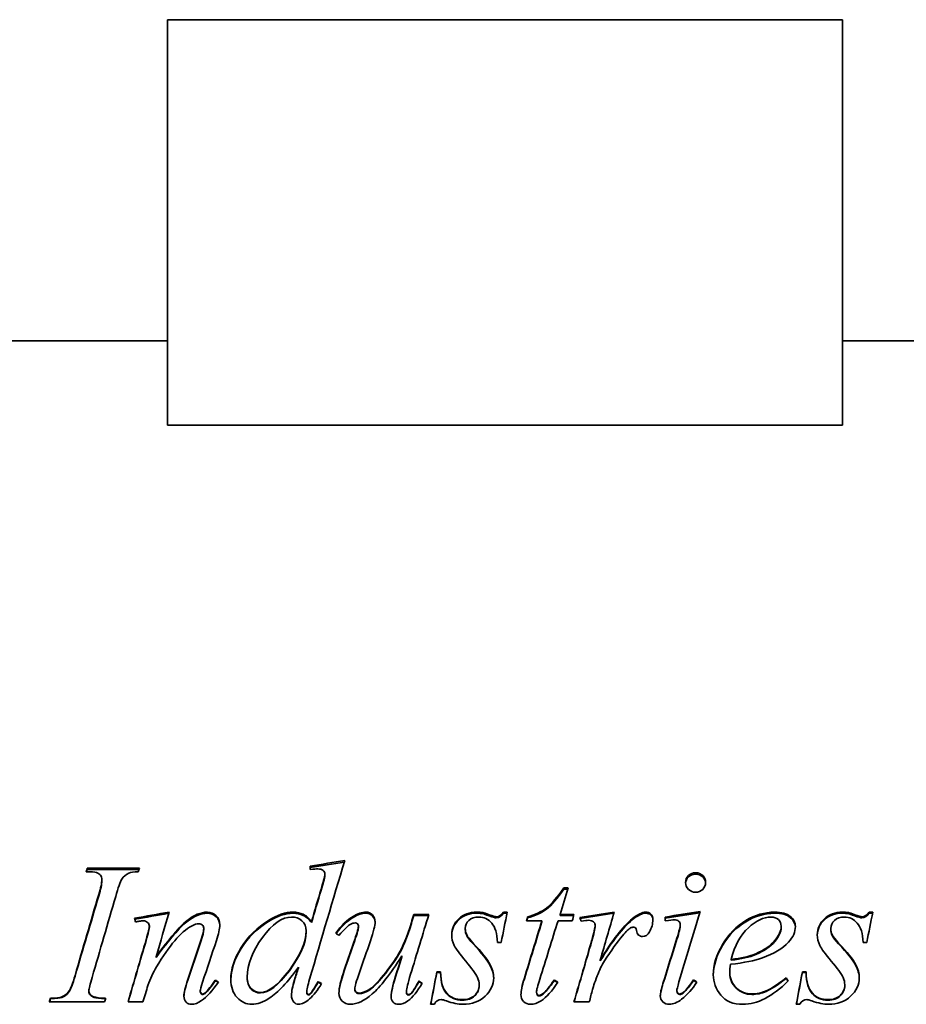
# Model space of a CAD drawing. Header units: millimetres. Extents: x 499 to 1181, y 133 to 1055.
# Tile 4 of 5: x 722 to 885, y 645 to 826. Entities that reach past the tile are written whole.
import ezdxf

# ---------------------------------------------------------------- set-up
doc = ezdxf.new("R2010")
doc.units = ezdxf.units.MM
doc.header["$LTSCALE"] = 4
doc.layers.add('Krawędzie widoczne(ISO)', color=7, linetype='Continuous', lineweight=35, true_color=0x262659)

msp = doc.modelspace()

# ---------------------------------------------------------------- linework, layer by layer
at = {"layer": 'Krawędzie widoczne(ISO)'}
for p, q in [((749.5, 825.82), (873.5, 825.82)), ((749.5, 751.35), (749.5, 825.82)), ((873.5, 751.35), (873.5, 825.82)), ((749.5, 766.82), (551.5, 766.82)), ((924.29, 766.82), (873.5, 766.82)), ((873.5, 751.35), (749.5, 751.35)), ((734.76, 669.98), (744.32, 669.98)), ((734.76, 669.71), (734.76, 669.98)), ((734.76, 669.71), (744.24, 669.71)), ((775.73, 670.37), (775.73, 669.72)), ((737.42, 667.64), (737.42, 667.89)), ((778.41, 668.66), (778.41, 668.92)), ((822.3, 666.38), (823.12, 666.38)), ((822.3, 666.14), (822.3, 666.38)), ((822.3, 666.14), (823.05, 666.14)), ((768.05, 660.17), (768.05, 660.36)), ((775.96, 659.99), (775.96, 660.18)), ((783.6, 660.92), (783.6, 661.12)), ((794.73, 661.48), (797.53, 661.48)), ((794.73, 661.28), (794.73, 661.48)), ((794.73, 661.28), (797.46, 661.28)), ((807.43, 661.62), (807.43, 661.82)), ((811.23, 661.9), (811.93, 661.9)), ((811.23, 661.7), (811.23, 661.9)), ((811.23, 661.7), (811.88, 661.7)), ((818.3, 660.32), (815.48, 660.32)), ((815.66, 660.84), (815.66, 661.04)), ((818.3, 660.13), (818.3, 660.32)), ((823.87, 660.32), (821.26, 660.32)), ((821.63, 661.48), (824.18, 661.48)), ((821.63, 661.28), (821.63, 661.48)), ((821.63, 661.28), (824.13, 661.28)), ((840.95, 661), (840.95, 660.3)), ((874.61, 661.62), (874.61, 661.82)), ((878.41, 661.9), (879.1, 661.9)), ((878.41, 661.7), (878.41, 661.9)), ((878.41, 661.7), (879.06, 661.7)), ((746.16, 659.13), (746.16, 659.32)), ((756.15, 658.78), (756.15, 658.96)), ((774.96, 658.26), (774.96, 658.44)), ((784.6, 659.21), (784.6, 659.4)), ((794.3, 659.79), (794.3, 659.98)), ((804.21, 658.72), (804.21, 658.9)), ((828.06, 659.37), (828.06, 659.56)), ((843.71, 659.41), (843.71, 659.6)), ((862.25, 659.11), (862.25, 659.3)), ((871.38, 658.72), (871.38, 658.9)), ((843.11, 656.92), (843.11, 657.09)), ((805.64, 656.06), (805.64, 656.22)), ((810.8, 656.34), (810.13, 656.34)), ((872.81, 656.06), (872.81, 656.22)), ((877.98, 656.34), (877.31, 656.34)), ((747.4, 653.58), (747.4, 653.72)), ((792.56, 653.72), (792.56, 653.86)), ((829, 652.93), (829, 653.07)), ((853.04, 653.07), (853.04, 653.21)), ((773.55, 651.65), (773.55, 651.78)), ((758.27, 649.29), (758.27, 649.4)), ((764.15, 649.86), (764.15, 649.97)), ((795.73, 649.15), (795.73, 649.26)), ((798.98, 650.93), (799.65, 650.93)), ((798.98, 650.8), (798.98, 650.93)), ((798.98, 650.8), (799.65, 650.8)), ((799.65, 650.8), (799.65, 650.93)), ((820.59, 649.35), (820.59, 649.46)), ((846.14, 649.35), (846.14, 649.46)), ((852.82, 650.68), (852.82, 650.8)), ((863.19, 649.7), (863.19, 649.81)), ((866.15, 650.93), (866.83, 650.93)), ((866.15, 650.8), (866.15, 650.93)), ((866.15, 650.8), (866.83, 650.8)), ((866.83, 650.8), (866.83, 650.93)), ((735.05, 647.4), (735.05, 647.49)), ((777.16, 649.05), (777.16, 649.16)), ((783.92, 647.7), (783.92, 647.8)), ((806.76, 648.43), (806.76, 648.53)), ((843.09, 647.4), (843.09, 647.49)), ((873.94, 648.43), (873.94, 648.53)), ((728.02, 645.99), (728.02, 646.07)), ((730.06, 646.25), (730.06, 646.34)), ((755.51, 647.34), (755.51, 647.43)), ((756.39, 646.97), (756.39, 647.07)), ((775.08, 647.14), (775.08, 647.23)), ((775.77, 646.89), (775.77, 646.99)), ((793.4, 647.26), (793.4, 647.35)), ((817.3, 647.12), (817.3, 647.21)), ((818.83, 647.12), (818.83, 647.21)), ((844.24, 647.04), (844.24, 647.13)), ((737.93, 645.4), (727.76, 645.4)), ((744.99, 645.4), (742.24, 645.4)), ((798.53, 644.97), (797.85, 644.97)), ((827, 645.4), (824.18, 645.4)), ((865.7, 644.97), (865.03, 644.97))]:
    msp.add_line(p, q, dxfattribs=at)
for points in [[(782.06, 671.36), (779.91, 664.24), (777.76, 656.95), (775.61, 649.59)], [(775.73, 670.37), (777.84, 670.7), (779.95, 671.03), (782.06, 671.36)], [(775.73, 670.1), (777.81, 670.43), (779.9, 670.75), (781.98, 671.07)], [(734.54, 669.33), (734.61, 669.55), (734.69, 669.76), (734.76, 669.98)], [(734.63, 669.33), (734.67, 669.46), (734.72, 669.59), (734.76, 669.71)], [(744.12, 669.33), (743.33, 669.34), (742.74, 669.25), (742.36, 669.05)], [(744.32, 669.98), (744.25, 669.76), (744.18, 669.55), (744.12, 669.33)], [(777.14, 669.84), (776.86, 669.84), (776.39, 669.8), (775.73, 669.72)], [(778.12, 669.55), (777.88, 669.74), (777.55, 669.84), (777.14, 669.84)], [(778.41, 668.92), (778.41, 669.17), (778.31, 669.38), (778.12, 669.55)], [(736.86, 665.13), (737.23, 666.35), (737.42, 667.27), (737.42, 667.89)], [(736.86, 664.9), (737.23, 666.11), (737.42, 667.02), (737.42, 667.64)], [(777.71, 666.15), (777.91, 666.81), (778.06, 667.34), (778.18, 667.73)], [(777.71, 665.91), (777.91, 666.57), (778.06, 667.09), (778.18, 667.48)], [(778.18, 667.73), (778.33, 668.21), (778.41, 668.6), (778.41, 668.92)], [(778.18, 667.48), (778.33, 667.95), (778.41, 668.34), (778.41, 668.66)], [(775.96, 660.18), (776.54, 662.18), (777.13, 664.17), (777.71, 666.15)], [(775.96, 659.99), (776.54, 661.97), (777.13, 663.95), (777.71, 665.91)], [(823.12, 666.38), (822.62, 664.76), (822.12, 663.12), (821.63, 661.48)], [(732.51, 650.28), (733.96, 655.27), (735.41, 660.24), (736.86, 665.13)], [(732.51, 650.16), (733.96, 655.12), (735.41, 660.04), (736.86, 664.9)], [(739.97, 664.76), (738.53, 659.86), (737.08, 654.9), (735.64, 649.91)], [(840.95, 661), (843.09, 661.34), (845.24, 661.67), (847.38, 662)], [(847.38, 662), (846.08, 657.73), (844.78, 653.42), (843.48, 649.08)], [(743.44, 660.78), (745.56, 661.16), (747.68, 661.53), (749.79, 661.9)], [(743.6, 660.12), (743.55, 660.34), (743.5, 660.56), (743.44, 660.78)], [(743.49, 660.59), (745.57, 660.96), (747.65, 661.32), (749.73, 661.69)], [(744.28, 660.22), (744.05, 660.19), (743.83, 660.16), (743.6, 660.12)], [(745.03, 660.3), (744.9, 660.3), (744.65, 660.28), (744.28, 660.22)], [(749.79, 661.9), (749, 659.19), (748.2, 656.46), (747.4, 653.72)], [(768.05, 660.36), (769.69, 661.39), (771.19, 661.9), (772.57, 661.9)], [(768.05, 660.17), (769.69, 661.19), (771.19, 661.7), (772.57, 661.7)], [(780.41, 658.03), (781.42, 659.44), (782.48, 660.47), (783.6, 661.12)], [(780.5, 657.97), (781.48, 659.31), (782.51, 660.29), (783.6, 660.92)], [(783.6, 661.12), (784.45, 661.64), (785.24, 661.9), (785.97, 661.9)], [(783.6, 660.92), (784.45, 661.44), (785.24, 661.7), (785.97, 661.7)], [(787.64, 660.1), (787.64, 659.45), (787.35, 658.29), (786.78, 656.63)], [(797.53, 661.48), (796.4, 657.84), (795.28, 654.17), (794.16, 650.48)], [(794.3, 659.98), (794.44, 660.48), (794.59, 660.98), (794.73, 661.48)], [(794.3, 659.79), (794.44, 660.29), (794.59, 660.79), (794.73, 661.28)], [(806.35, 661.9), (806.74, 661.9), (807.11, 661.88), (807.43, 661.82)], [(806.35, 661.7), (806.74, 661.7), (807.11, 661.67), (807.43, 661.62)], [(809.9, 661.06), (810.44, 661.06), (810.88, 661.34), (811.23, 661.9)], [(809.9, 660.86), (810.44, 660.86), (810.88, 661.14), (811.23, 661.7)], [(811.93, 661.9), (811.55, 660.06), (811.18, 658.2), (810.8, 656.34)], [(815.07, 649.79), (816.15, 653.32), (817.22, 656.84), (818.3, 660.32)], [(815.07, 649.68), (816.15, 653.18), (817.22, 656.67), (818.3, 660.13)], [(815.48, 660.32), (815.54, 660.56), (815.6, 660.8), (815.66, 661.04)], [(815.53, 660.32), (815.57, 660.5), (815.62, 660.67), (815.66, 660.84)], [(821.26, 660.32), (820.14, 656.78), (819.03, 653.2), (817.91, 649.61)], [(824.18, 661.48), (824.08, 661.1), (823.98, 660.71), (823.87, 660.32)], [(825.26, 660.9), (827.37, 661.24), (829.47, 661.57), (831.57, 661.9)], [(825.51, 660.24), (825.43, 660.46), (825.35, 660.68), (825.26, 660.9)], [(825.33, 660.72), (827.39, 661.04), (829.45, 661.36), (831.51, 661.69)], [(826.86, 660.4), (826.61, 660.4), (826.16, 660.35), (825.51, 660.24)], [(827.8, 660.12), (827.55, 660.31), (827.24, 660.4), (826.86, 660.4)], [(828.06, 659.56), (828.06, 659.79), (827.97, 659.97), (827.8, 660.12)], [(831.57, 661.9), (830.72, 658.98), (829.86, 656.03), (829, 653.07)], [(829, 653.07), (831.18, 656.71), (833.15, 659.24), (834.9, 660.68)], [(829, 652.93), (831.18, 656.55), (833.15, 659.06), (834.9, 660.49)], [(834.9, 660.68), (835.91, 661.5), (836.73, 661.9), (837.35, 661.9)], [(834.9, 660.49), (835.91, 661.3), (836.73, 661.7), (837.35, 661.7)], [(838.68, 660.52), (838.68, 659.73), (838.47, 658.98), (838.05, 658.26)], [(840.95, 660.81), (843.07, 661.13), (845.2, 661.46), (847.32, 661.79)], [(842.62, 660.5), (842.35, 660.5), (841.79, 660.44), (840.95, 660.3)], [(873.53, 661.9), (873.92, 661.9), (874.28, 661.88), (874.61, 661.82)], [(873.53, 661.7), (873.92, 661.7), (874.28, 661.67), (874.61, 661.62)], [(877.08, 661.06), (877.61, 661.06), (878.05, 661.34), (878.41, 661.9)], [(877.08, 660.86), (877.61, 660.86), (878.05, 661.14), (878.41, 661.7)], [(879.1, 661.9), (878.73, 660.06), (878.35, 658.2), (877.98, 656.34)], [(745.57, 656.87), (745.96, 658.22), (746.16, 659.04), (746.16, 659.32)], [(745.57, 656.7), (745.96, 658.05), (746.16, 658.86), (746.16, 659.13)], [(755.25, 659.78), (754.88, 659.78), (754.43, 659.63), (753.9, 659.34)], [(755.68, 656.85), (755.99, 657.76), (756.15, 658.46), (756.15, 658.96)], [(755.68, 656.68), (755.99, 657.59), (756.15, 658.28), (756.15, 658.78)], [(759.09, 659.54), (759.09, 658.82), (758.89, 657.86), (758.49, 656.67)], [(783.9, 656.89), (784.37, 658.23), (784.6, 659.07), (784.6, 659.4)], [(783.9, 656.72), (784.37, 658.05), (784.6, 658.88), (784.6, 659.21)], [(827.47, 656.77), (827.86, 658.08), (828.06, 659.01), (828.06, 659.56)], [(827.47, 656.6), (827.86, 657.91), (828.06, 658.83), (828.06, 659.37)], [(834.58, 659), (834.25, 658.82), (833.77, 658.35), (833.13, 657.57)], [(835.17, 659.14), (834.95, 659.14), (834.75, 659.09), (834.58, 659)], [(835.52, 659), (835.42, 659.09), (835.31, 659.14), (835.17, 659.14)], [(835.68, 658.54), (835.65, 658.76), (835.6, 658.92), (835.52, 659)], [(843.11, 657.09), (843.51, 658.42), (843.71, 659.25), (843.71, 659.6)], [(843.11, 656.92), (843.51, 658.24), (843.71, 659.07), (843.71, 659.41)], [(864.87, 659.28), (864.87, 658.28), (864.45, 657.32), (863.62, 656.4)], [(742.24, 645.4), (743.35, 649.24), (744.46, 653.07), (745.57, 656.87)], [(742.26, 645.4), (743.36, 649.18), (744.46, 652.96), (745.57, 656.7)], [(753.23, 649.51), (754.04, 651.96), (754.86, 654.41), (755.68, 656.85)], [(753.23, 649.39), (754.04, 651.83), (754.86, 654.26), (755.68, 656.68)], [(758.49, 656.67), (757.64, 654.13), (756.79, 651.59), (755.94, 649.04)], [(780.98, 657.63), (780.79, 657.77), (780.6, 657.9), (780.41, 658.03)], [(781.98, 651.25), (782.62, 653.13), (783.26, 655.01), (783.9, 656.89)], [(781.98, 651.13), (782.62, 653), (783.26, 654.86), (783.9, 656.72)], [(786.78, 656.63), (786.11, 654.69), (785.44, 652.75), (784.76, 650.8)], [(824.18, 645.4), (825.28, 649.21), (826.37, 653), (827.47, 656.77)], [(824.2, 645.4), (825.29, 649.15), (826.38, 652.89), (827.47, 656.6)], [(833.13, 657.57), (832.11, 656.39), (831, 654.85), (829.8, 652.95)], [(838.05, 658.26), (837.76, 657.71), (837.34, 657.43), (836.78, 657.43)], [(840.54, 648.82), (841.4, 651.58), (842.26, 654.34), (843.11, 657.09)], [(840.54, 648.71), (841.4, 651.46), (842.26, 654.2), (843.11, 656.92)], [(863.62, 656.4), (862.53, 655.21), (860.93, 654.24), (858.82, 653.5)], [(790.83, 648.06), (791.03, 648.9), (791.61, 650.84), (792.56, 653.86)], [(790.83, 647.96), (791.03, 648.8), (791.61, 650.72), (792.56, 653.72)], [(829.8, 652.95), (829.28, 652.14), (828.84, 651.23), (828.47, 650.22)], [(858.82, 653.5), (857.42, 653), (855.45, 652.61), (852.92, 652.32)], [(853.04, 653.21), (854.91, 653.42), (856.42, 653.77), (857.6, 654.26)], [(853.04, 653.07), (854.91, 653.28), (856.42, 653.62), (857.6, 654.12)], [(747.47, 651.84), (746.84, 650.8), (746.31, 649.66), (745.89, 648.43)], [(773.55, 651.78), (771.59, 649.04), (769.8, 647.13), (768.18, 646.07)], [(772.83, 649.46), (773.07, 650.24), (773.31, 651.01), (773.55, 651.78)], [(772.83, 649.35), (773.07, 650.12), (773.31, 650.88), (773.55, 651.65)], [(781, 647.03), (781, 647.95), (781.33, 649.36), (781.98, 651.25)], [(781, 646.99), (781.01, 647.9), (781.34, 649.28), (781.98, 651.13)], [(852.92, 652.32), (852.85, 651.72), (852.82, 651.21), (852.82, 650.8)], [(731.27, 647.19), (731.68, 647.77), (732.09, 648.8), (732.51, 650.28)], [(731.27, 647.1), (731.68, 647.67), (732.09, 648.7), (732.51, 650.16)], [(735.64, 649.91), (735.24, 648.65), (735.05, 647.85), (735.05, 647.49)], [(752.51, 646.48), (752.51, 647.07), (752.75, 648.08), (753.23, 649.51)], [(752.51, 646.43), (752.52, 647.03), (752.76, 648.02), (753.23, 649.39)], [(756.39, 647.07), (756.96, 647.57), (757.59, 648.35), (758.27, 649.4)], [(756.39, 646.97), (756.96, 647.47), (757.59, 648.25), (758.27, 649.29)], [(758.27, 649.4), (758.46, 649.29), (758.65, 649.17), (758.84, 649.06)], [(758.27, 649.29), (758.44, 649.19), (758.62, 649.09), (758.79, 648.98)], [(772.28, 646.66), (772.28, 647.35), (772.47, 648.29), (772.83, 649.46)], [(772.28, 646.62), (772.29, 647.3), (772.47, 648.21), (772.83, 649.35)], [(775.61, 649.59), (775.26, 648.38), (775.08, 647.6), (775.08, 647.23)], [(784.76, 650.8), (784.2, 649.22), (783.92, 648.22), (783.92, 647.8)], [(794.16, 650.48), (793.65, 648.83), (793.4, 647.79), (793.4, 647.35)], [(795.73, 649.26), (795.91, 649.12), (796.1, 648.98), (796.28, 648.84)], [(797.85, 644.97), (798.23, 646.96), (798.6, 648.95), (798.98, 650.93)], [(797.87, 644.97), (798.24, 646.92), (798.61, 648.86), (798.98, 650.8)], [(806.76, 648.53), (806.76, 649.02), (806.66, 649.46), (806.47, 649.87)], [(814.44, 646.76), (814.44, 647.43), (814.65, 648.44), (815.07, 649.79)], [(814.44, 646.72), (814.45, 647.38), (814.66, 648.37), (815.07, 649.68)], [(817.91, 649.61), (817.5, 648.38), (817.3, 647.58), (817.3, 647.21)], [(818.83, 647.21), (819.09, 647.45), (819.67, 648.21), (820.59, 649.46)], [(818.83, 647.12), (819.09, 647.36), (819.67, 648.11), (820.59, 649.35)], [(820.59, 649.46), (820.79, 649.32), (820.99, 649.17), (821.2, 649.02)], [(820.59, 649.35), (820.77, 649.22), (820.96, 649.08), (821.15, 648.95)], [(828.47, 650.22), (827.95, 648.84), (827.66, 648), (827.59, 647.72)], [(844.24, 647.13), (844.86, 647.67), (845.5, 648.45), (846.14, 649.46)], [(844.24, 647.04), (844.86, 647.57), (845.5, 648.35), (846.14, 649.35)], [(846.14, 649.46), (846.36, 649.33), (846.57, 649.19), (846.79, 649.06)], [(846.14, 649.35), (846.34, 649.23), (846.54, 649.11), (846.74, 648.98)], [(863.56, 649.28), (860.65, 646.41), (857.87, 644.97), (855.23, 644.97)], [(863.19, 649.81), (863.31, 649.63), (863.44, 649.46), (863.56, 649.28)], [(863.19, 649.7), (863.3, 649.54), (863.41, 649.39), (863.51, 649.24)], [(865.03, 644.97), (865.41, 646.96), (865.78, 648.95), (866.15, 650.93)], [(865.05, 644.97), (865.41, 646.92), (865.78, 648.86), (866.15, 650.8)], [(873.94, 648.53), (873.94, 649.02), (873.84, 649.46), (873.65, 649.87)], [(745.89, 648.43), (745.59, 647.42), (745.29, 646.41), (744.99, 645.4)], [(755.94, 649.04), (755.66, 648.16), (755.51, 647.62), (755.51, 647.43)], [(758.84, 649.06), (757.75, 647.46), (756.72, 646.33), (755.76, 645.66)], [(775.77, 646.99), (776.05, 647.26), (776.51, 647.98), (777.16, 649.16)], [(775.77, 646.89), (776.05, 647.16), (776.51, 647.88), (777.16, 649.05)], [(777.16, 649.16), (777.37, 649.03), (777.59, 648.9), (777.8, 648.77)], [(777.16, 649.05), (777.36, 648.93), (777.55, 648.82), (777.75, 648.7)], [(790.58, 646.42), (790.58, 646.84), (790.66, 647.39), (790.83, 648.06)], [(790.58, 646.38), (790.59, 646.79), (790.67, 647.32), (790.83, 647.96)], [(796.28, 648.84), (795.44, 647.35), (794.56, 646.27), (793.67, 645.6)], [(795.73, 649.15), (795.9, 649.02), (796.07, 648.89), (796.24, 648.76)], [(821.2, 649.02), (820.14, 647.39), (819.12, 646.26), (818.16, 645.62)], [(827.59, 647.72), (827.39, 646.95), (827.2, 646.17), (827, 645.4)], [(840.05, 646.54), (840.05, 647), (840.21, 647.76), (840.54, 648.82)], [(840.05, 646.49), (840.06, 646.96), (840.22, 647.69), (840.54, 648.71)], [(843.48, 649.08), (843.22, 648.2), (843.09, 647.67), (843.09, 647.49)], [(846.79, 649.06), (845.99, 647.79), (845.05, 646.74), (843.97, 645.91)], [(727.76, 645.4), (727.84, 645.62), (727.93, 645.85), (728.02, 646.07)], [(727.79, 645.4), (727.87, 645.59), (727.94, 645.79), (728.02, 645.99)], [(728.02, 646.07), (729.06, 646.1), (729.74, 646.19), (730.06, 646.34)], [(728.02, 645.99), (729.06, 646.01), (729.74, 646.1), (730.06, 646.25)], [(730.06, 646.34), (730.61, 646.54), (731.01, 646.82), (731.27, 647.19)], [(730.06, 646.25), (730.61, 646.45), (731.01, 646.73), (731.27, 647.1)], [(738.13, 646.07), (738.06, 645.85), (737.99, 645.62), (737.93, 645.4)], [(755.76, 645.66), (755.08, 645.2), (754.47, 644.97), (753.94, 644.97)], [(755.92, 646.84), (756.04, 646.84), (756.2, 646.92), (756.39, 647.07)], [(755.92, 646.75), (756.04, 646.75), (756.2, 646.83), (756.39, 646.97)], [(768.18, 646.07), (767.06, 645.34), (765.99, 644.97), (764.97, 644.97)], [(775.39, 646.78), (775.49, 646.78), (775.62, 646.85), (775.77, 646.99)], [(775.39, 646.69), (775.49, 646.69), (775.62, 646.76), (775.77, 646.89)], [(799.79, 645.83), (799.24, 645.83), (798.81, 645.54), (798.53, 644.97)], [(800.73, 645.6), (800.32, 645.75), (800.01, 645.83), (799.79, 645.83)], [(817.75, 646.6), (818.02, 646.6), (818.38, 646.8), (818.83, 647.21)], [(817.75, 646.51), (818.02, 646.51), (818.38, 646.71), (818.83, 647.12)], [(843.97, 645.91), (843.18, 645.28), (842.42, 644.97), (841.69, 644.97)], [(843.63, 646.86), (843.79, 646.86), (843.99, 646.95), (844.24, 647.13)], [(843.63, 646.77), (843.79, 646.77), (843.99, 646.86), (844.24, 647.04)], [(866.97, 645.83), (866.41, 645.83), (865.99, 645.54), (865.7, 644.97)], [(867.91, 645.6), (867.5, 645.75), (867.19, 645.83), (866.97, 645.83)], [(793.67, 645.6), (793.08, 645.18), (792.51, 644.97), (791.95, 644.97)], [(803.8, 644.97), (802.91, 644.97), (801.89, 645.18), (800.73, 645.6)], [(818.16, 645.62), (817.52, 645.19), (816.86, 644.97), (816.19, 644.97)], [(870.97, 644.97), (870.09, 644.97), (869.07, 645.18), (867.91, 645.6)]]:
    msp.add_open_spline(points, degree=3, dxfattribs=at)
for points, knots in [([(737.42, 667.89), (737.42, 668.19), (737.33, 668.45), (737.17, 668.67), (737.01, 668.89), (736.76, 669.05), (736.44, 669.16), (736.11, 669.27), (735.48, 669.33), (734.54, 669.33)], [0, 0, 0, 0, 1, 1, 1, 2, 2, 2, 3, 3, 3, 3]), ([(742.36, 669.05), (741.8, 668.8), (741.38, 668.44), (741.09, 667.96), (740.81, 667.48), (740.43, 666.41), (739.97, 664.76)], [0, 0, 0, 0, 1, 1, 1, 2, 2, 2, 2]), ([(844.69, 667.35), (844.69, 667.86), (844.86, 668.28), (845.22, 668.62), (845.57, 668.96), (846.02, 669.13), (846.55, 669.13)], [0, 0, 0, 0, 1, 1, 1, 2, 2, 2, 2]), ([(844.69, 667.23), (844.72, 667.68), (844.89, 668.05), (845.22, 668.36), (845.57, 668.7), (846.02, 668.87), (846.55, 668.87)], [0.0837, 0.0837, 0.0837, 0.0837, 1, 1, 1, 2, 2, 2, 2]), ([(846.55, 665.55), (846.03, 665.55), (845.59, 665.73), (845.23, 666.08), (844.87, 666.43), (844.69, 666.85), (844.69, 667.35)], [0, 0, 0, 0, 1, 1, 1, 2, 2, 2, 2]), ([(846.55, 669.13), (847.06, 669.13), (847.5, 668.96), (847.85, 668.62), (848.21, 668.28), (848.38, 667.86), (848.38, 667.35)], [0, 0, 0, 0, 1, 1, 1, 2, 2, 2, 2]), ([(846.55, 668.87), (847.06, 668.87), (847.5, 668.7), (847.85, 668.36), (848.18, 668.05), (848.35, 667.68), (848.38, 667.23)], [0, 0, 0, 0, 1, 1, 1, 1.9163, 1.9163, 1.9163, 1.9163]), ([(848.38, 667.35), (848.38, 666.85), (848.2, 666.43), (847.84, 666.08), (847.48, 665.73), (847.05, 665.55), (846.55, 665.55)], [0, 0, 0, 0, 1, 1, 1, 2, 2, 2, 2]), ([(815.66, 661.04), (817.03, 661.4), (818.18, 661.94), (819.12, 662.66), (820.06, 663.38), (821.12, 664.63), (822.3, 666.38)], [0, 0, 0, 0, 1, 1, 1, 2, 2, 2, 2]), ([(815.66, 660.84), (817.03, 661.2), (818.18, 661.74), (819.12, 662.45), (820.06, 663.17), (821.12, 664.4), (822.3, 666.14)], [0, 0, 0, 0, 1, 1, 1, 2, 2, 2, 2]), ([(746.16, 659.32), (746.16, 659.57), (746.05, 659.8), (745.83, 660), (745.61, 660.2), (745.35, 660.3), (745.03, 660.3)], [0, 0, 0, 0, 1, 1, 1, 2, 2, 2, 2]), ([(747.4, 653.72), (749.85, 657.07), (751.73, 659.27), (753.04, 660.32), (754.35, 661.38), (755.61, 661.9), (756.82, 661.9)], [0, 0, 0, 0, 1, 1, 1, 2, 2, 2, 2]), ([(747.4, 653.58), (749.85, 656.91), (751.73, 659.08), (753.04, 660.13), (754.35, 661.18), (755.61, 661.7), (756.82, 661.7)], [0, 0, 0, 0, 1, 1, 1, 2, 2, 2, 2]), ([(756.82, 661.9), (757.47, 661.9), (758.01, 661.68), (758.44, 661.24), (758.87, 660.8), (759.09, 660.24), (759.09, 659.54)], [0, 0, 0, 0, 1, 1, 1, 2, 2, 2, 2]), ([(756.82, 661.7), (757.47, 661.7), (758.01, 661.48), (758.44, 661.04), (758.85, 660.63), (759.07, 660.09), (759.09, 659.44)], [0, 0, 0, 0, 1, 1, 1, 1.956907, 1.956907, 1.956907, 1.956907]), ([(761.13, 649.57), (761.13, 651.39), (761.76, 653.33), (763.03, 655.39), (764.3, 657.44), (765.97, 659.09), (768.05, 660.36)], [0, 0, 0, 0, 1, 1, 1, 2, 2, 2, 2]), ([(761.13, 649.51), (761.14, 651.31), (761.78, 653.21), (763.03, 655.23), (764.3, 657.27), (765.97, 658.91), (768.05, 660.17)], [0.010302, 0.010302, 0.010302, 0.010302, 1, 1, 1, 2, 2, 2, 2]), ([(772.28, 661), (770.57, 661), (768.78, 659.76), (766.93, 657.24), (765.08, 654.72), (764.15, 652.3), (764.15, 649.97)], [0, 0, 0, 0, 1, 1, 1, 2, 2, 2, 2]), ([(774.96, 658.44), (774.96, 659.21), (774.71, 659.83), (774.2, 660.3), (773.7, 660.77), (773.06, 661), (772.28, 661)], [0, 0, 0, 0, 1, 1, 1, 2, 2, 2, 2]), ([(772.57, 661.9), (773.29, 661.9), (773.91, 661.77), (774.43, 661.5), (774.94, 661.24), (775.45, 660.8), (775.96, 660.18)], [0, 0, 0, 0, 1, 1, 1, 2, 2, 2, 2]), ([(772.57, 661.7), (773.29, 661.7), (773.91, 661.57), (774.43, 661.3), (774.94, 661.04), (775.45, 660.6), (775.96, 659.99)], [0, 0, 0, 0, 1, 1, 1, 2, 2, 2, 2]), ([(785.97, 661.9), (786.46, 661.9), (786.86, 661.73), (787.17, 661.39), (787.48, 661.05), (787.64, 660.62), (787.64, 660.1)], [0, 0, 0, 0, 1, 1, 1, 2, 2, 2, 2]), ([(785.97, 661.7), (786.46, 661.7), (786.86, 661.53), (787.17, 661.19), (787.46, 660.88), (787.62, 660.48), (787.64, 660.01)], [0, 0, 0, 0, 1, 1, 1, 1.93701, 1.93701, 1.93701, 1.93701]), ([(801.71, 657.73), (801.71, 658.9), (802.15, 659.89), (803.01, 660.69), (803.88, 661.5), (804.99, 661.9), (806.35, 661.9)], [0, 0, 0, 0, 1, 1, 1, 2, 2, 2, 2]), ([(801.71, 657.65), (801.74, 658.77), (802.17, 659.72), (803.01, 660.5), (803.88, 661.3), (804.99, 661.7), (806.35, 661.7)], [0.02603, 0.02603, 0.02603, 0.02603, 1, 1, 1, 2, 2, 2, 2]), ([(806.7, 661), (805.93, 661), (805.33, 660.8), (804.88, 660.39), (804.43, 659.99), (804.21, 659.49), (804.21, 658.9)], [0, 0, 0, 0, 1, 1, 1, 2, 2, 2, 2]), ([(810.13, 656.34), (810.06, 657.97), (809.71, 659.15), (809.08, 659.89), (808.44, 660.63), (807.65, 661), (806.7, 661)], [0, 0, 0, 0, 1, 1, 1, 2, 2, 2, 2]), ([(807.43, 661.82), (807.6, 661.78), (807.99, 661.65), (808.63, 661.41), (809.26, 661.18), (809.69, 661.06), (809.9, 661.06)], [0, 0, 0, 0, 1, 1, 1, 2, 2, 2, 2]), ([(807.43, 661.62), (807.6, 661.58), (807.99, 661.44), (808.63, 661.21), (809.26, 660.98), (809.69, 660.86), (809.9, 660.86)], [0, 0, 0, 0, 1, 1, 1, 2, 2, 2, 2]), ([(837.35, 661.9), (837.76, 661.9), (838.09, 661.79), (838.33, 661.55), (838.56, 661.32), (838.68, 660.98), (838.68, 660.52)], [0, 0, 0, 0, 1, 1, 1, 2, 2, 2, 2]), ([(837.35, 661.7), (837.76, 661.7), (838.09, 661.58), (838.33, 661.35), (838.55, 661.13), (838.67, 660.82), (838.68, 660.41)], [0, 0, 0, 0, 1, 1, 1, 1.937272, 1.937272, 1.937272, 1.937272]), ([(843.71, 659.6), (843.71, 659.87), (843.61, 660.09), (843.42, 660.25), (843.23, 660.42), (842.96, 660.5), (842.62, 660.5)], [0, 0, 0, 0, 1, 1, 1, 2, 2, 2, 2]), ([(849.79, 650.38), (849.79, 652.2), (850.36, 654.06), (851.49, 655.95), (852.62, 657.84), (854.04, 659.3), (855.75, 660.34), (857.46, 661.38), (859.22, 661.9), (861.03, 661.9)], [0, 0, 0, 0, 1, 1, 1, 2, 2, 2, 3, 3, 3, 3]), ([(849.79, 650.32), (849.81, 652.12), (850.37, 653.94), (851.49, 655.79), (852.62, 657.66), (854.04, 659.11), (855.75, 660.15), (857.46, 661.18), (859.22, 661.7), (861.03, 661.7)], [0.01185, 0.01185, 0.01185, 0.01185, 1, 1, 1, 2, 2, 2, 3, 3, 3, 3]), ([(860.33, 661), (859.04, 661), (857.67, 660.35), (856.23, 659.04), (854.78, 657.73), (853.72, 655.79), (853.04, 653.21)], [0, 0, 0, 0, 1, 1, 1, 2, 2, 2, 2]), ([(862.25, 659.3), (862.25, 659.81), (862.09, 660.22), (861.75, 660.53), (861.42, 660.85), (860.95, 661), (860.33, 661)], [0, 0, 0, 0, 1, 1, 1, 2, 2, 2, 2]), ([(861.03, 661.9), (862.33, 661.9), (863.3, 661.64), (863.93, 661.12), (864.55, 660.6), (864.87, 659.99), (864.87, 659.28)], [0, 0, 0, 0, 1, 1, 1, 2, 2, 2, 2]), ([(861.03, 661.7), (862.33, 661.7), (863.3, 661.44), (863.93, 660.92), (864.53, 660.43), (864.84, 659.85), (864.87, 659.18)], [0, 0, 0, 0, 1, 1, 1, 1.960666, 1.960666, 1.960666, 1.960666]), ([(868.89, 657.73), (868.89, 658.9), (869.32, 659.89), (870.19, 660.69), (871.05, 661.5), (872.17, 661.9), (873.53, 661.9)], [0, 0, 0, 0, 1, 1, 1, 2, 2, 2, 2]), ([(868.89, 657.65), (868.91, 658.77), (869.35, 659.72), (870.19, 660.5), (871.05, 661.3), (872.17, 661.7), (873.53, 661.7)], [0.02603, 0.02603, 0.02603, 0.02603, 1, 1, 1, 2, 2, 2, 2]), ([(873.87, 661), (873.11, 661), (872.51, 660.8), (872.06, 660.39), (871.61, 659.99), (871.38, 659.49), (871.38, 658.9)], [0, 0, 0, 0, 1, 1, 1, 2, 2, 2, 2]), ([(877.31, 656.34), (877.24, 657.97), (876.89, 659.15), (876.25, 659.89), (875.62, 660.63), (874.83, 661), (873.87, 661)], [0, 0, 0, 0, 1, 1, 1, 2, 2, 2, 2]), ([(874.61, 661.82), (874.77, 661.78), (875.17, 661.65), (875.8, 661.41), (876.44, 661.18), (876.86, 661.06), (877.08, 661.06)], [0, 0, 0, 0, 1, 1, 1, 2, 2, 2, 2]), ([(874.61, 661.62), (874.77, 661.58), (875.17, 661.44), (875.8, 661.21), (876.44, 660.98), (876.86, 660.86), (877.08, 660.86)], [0, 0, 0, 0, 1, 1, 1, 2, 2, 2, 2]), ([(753.9, 659.34), (752.92, 658.8), (751.9, 657.91), (750.84, 656.66), (749.77, 655.4), (748.65, 653.8), (747.47, 651.84)], [0, 0, 0, 0, 1, 1, 1, 2, 2, 2, 2]), ([(756.15, 658.96), (756.15, 659.2), (756.06, 659.4), (755.88, 659.55), (755.7, 659.7), (755.49, 659.78), (755.25, 659.78)], [0, 0, 0, 0, 1, 1, 1, 2, 2, 2, 2]), ([(766.56, 647.15), (768.06, 647.15), (769.83, 648.53), (771.88, 651.27), (773.93, 654.01), (774.96, 656.4), (774.96, 658.44)], [0, 0, 0, 0, 1, 1, 1, 2, 2, 2, 2]), ([(784.01, 659.92), (783.69, 659.92), (783.38, 659.83), (783.08, 659.65), (782.77, 659.47), (782.07, 658.8), (780.98, 657.63)], [0, 0, 0, 0, 1, 1, 1, 2, 2, 2, 2]), ([(784.6, 659.4), (784.6, 659.53), (784.54, 659.65), (784.41, 659.76), (784.29, 659.87), (784.16, 659.92), (784.01, 659.92)], [0, 0, 0, 0, 1, 1, 1, 2, 2, 2, 2]), ([(784.8, 647.03), (785.22, 647.03), (785.78, 647.23), (786.46, 647.63), (787.14, 648.03), (788.04, 648.92), (789.17, 650.32), (790.3, 651.71), (791.24, 653.01), (791.97, 654.22), (792.71, 655.44), (793.48, 657.36), (794.3, 659.98)], [0, 0, 0, 0, 1, 1, 1, 2, 2, 2, 3, 3, 3, 4, 4, 4, 4]), ([(784.8, 646.93), (785.22, 646.93), (785.78, 647.13), (786.46, 647.53), (787.14, 647.93), (788.04, 648.82), (789.17, 650.2), (790.3, 651.58), (791.24, 652.87), (791.97, 654.08), (792.71, 655.28), (793.48, 657.19), (794.3, 659.79)], [0, 0, 0, 0, 1, 1, 1, 2, 2, 2, 3, 3, 3, 4, 4, 4, 4]), ([(804.21, 658.9), (804.21, 658.5), (804.29, 658.11), (804.47, 657.75), (804.65, 657.39), (805.04, 656.88), (805.64, 656.22)], [0, 0, 0, 0, 1, 1, 1, 2, 2, 2, 2]), ([(804.21, 658.72), (804.21, 658.32), (804.29, 657.94), (804.47, 657.58), (804.65, 657.22), (805.04, 656.71), (805.64, 656.06)], [0, 0, 0, 0, 1, 1, 1, 2, 2, 2, 2]), ([(836.78, 657.43), (836.5, 657.43), (836.26, 657.52), (836.06, 657.7), (835.86, 657.88), (835.73, 658.16), (835.68, 658.54)], [0, 0, 0, 0, 1, 1, 1, 2, 2, 2, 2]), ([(857.6, 654.26), (859.15, 654.94), (860.31, 655.74), (861.09, 656.67), (861.86, 657.59), (862.25, 658.47), (862.25, 659.3)], [0, 0, 0, 0, 1, 1, 1, 2, 2, 2, 2]), ([(857.6, 654.12), (859.15, 654.79), (860.31, 655.58), (861.09, 656.5), (861.86, 657.42), (862.25, 658.29), (862.25, 659.11)], [0, 0, 0, 0, 1, 1, 1, 2, 2, 2, 2]), ([(871.38, 658.9), (871.38, 658.5), (871.47, 658.11), (871.65, 657.75), (871.83, 657.39), (872.21, 656.88), (872.81, 656.22)], [0, 0, 0, 0, 1, 1, 1, 2, 2, 2, 2]), ([(871.38, 658.72), (871.38, 658.32), (871.47, 657.94), (871.65, 657.58), (871.83, 657.22), (872.21, 656.71), (872.81, 656.06)], [0, 0, 0, 0, 1, 1, 1, 2, 2, 2, 2]), ([(766.56, 647.06), (768.06, 647.06), (769.83, 648.42), (771.88, 651.15), (773.93, 653.87), (774.96, 656.24), (774.96, 658.26)], [0, 0, 0, 0, 1, 1, 1, 2, 2, 2, 2]), ([(806.47, 649.87), (806.12, 650.6), (805.39, 651.61), (804.3, 652.9), (803.2, 654.19), (802.5, 655.15), (802.18, 655.8), (801.87, 656.44), (801.71, 657.09), (801.71, 657.73)], [0, 0, 0, 0, 1, 1, 1, 2, 2, 2, 3, 3, 3, 3]), ([(873.65, 649.87), (873.3, 650.6), (872.57, 651.61), (871.47, 652.9), (870.38, 654.19), (869.67, 655.15), (869.36, 655.8), (869.05, 656.44), (868.89, 657.09), (868.89, 657.73)], [0, 0, 0, 0, 1, 1, 1, 2, 2, 2, 3, 3, 3, 3]), ([(805.64, 656.22), (807.24, 654.5), (808.28, 653.2), (808.74, 652.32), (809.2, 651.45), (809.43, 650.61), (809.43, 649.83)], [0, 0, 0, 0, 1, 1, 1, 2, 2, 2, 2]), ([(805.64, 656.06), (807.24, 654.35), (808.28, 653.06), (808.74, 652.19), (809.19, 651.34), (809.42, 650.53), (809.43, 649.77)], [0, 0, 0, 0, 1, 1, 1, 1.976572, 1.976572, 1.976572, 1.976572]), ([(872.81, 656.22), (874.42, 654.5), (875.45, 653.2), (875.92, 652.32), (876.38, 651.45), (876.61, 650.61), (876.61, 649.83)], [0, 0, 0, 0, 1, 1, 1, 2, 2, 2, 2]), ([(872.81, 656.06), (874.42, 654.35), (875.45, 653.06), (875.92, 652.19), (876.37, 651.34), (876.6, 650.53), (876.61, 649.77)], [0, 0, 0, 0, 1, 1, 1, 1.976572, 1.976572, 1.976572, 1.976572]), ([(792.56, 653.86), (790.4, 650.48), (788.58, 648.14), (787.12, 646.87), (785.66, 645.61), (784.31, 644.97), (783.09, 644.97)], [0, 0, 0, 0, 1, 1, 1, 2, 2, 2, 2]), ([(764.97, 644.97), (763.95, 644.97), (763.05, 645.39), (762.28, 646.21), (761.51, 647.04), (761.13, 648.16), (761.13, 649.57)], [0, 0, 0, 0, 1, 1, 1, 2, 2, 2, 2]), ([(764.15, 649.97), (764.15, 649.05), (764.39, 648.35), (764.87, 647.87), (765.34, 647.39), (765.91, 647.15), (766.56, 647.15)], [0, 0, 0, 0, 1, 1, 1, 2, 2, 2, 2]), ([(764.15, 649.86), (764.15, 648.94), (764.39, 648.25), (764.87, 647.77), (765.34, 647.29), (765.91, 647.06), (766.56, 647.06)], [0, 0, 0, 0, 1, 1, 1, 2, 2, 2, 2]), ([(793.75, 646.76), (793.91, 646.76), (794.09, 646.85), (794.28, 647.03), (794.47, 647.2), (794.95, 647.95), (795.73, 649.26)], [0, 0, 0, 0, 1, 1, 1, 2, 2, 2, 2]), ([(799.65, 650.93), (799.72, 649.07), (800.11, 647.76), (800.81, 646.99), (801.52, 646.21), (802.48, 645.83), (803.69, 645.83)], [0, 0, 0, 0, 1, 1, 1, 2, 2, 2, 2]), ([(799.65, 650.8), (799.72, 648.97), (800.11, 647.66), (800.81, 646.89), (801.52, 646.13), (802.48, 645.74), (803.69, 645.74)], [0, 0, 0, 0, 1, 1, 1, 2, 2, 2, 2]), ([(809.43, 649.83), (809.43, 648.56), (808.9, 647.43), (807.84, 646.45), (806.78, 645.46), (805.43, 644.97), (803.8, 644.97)], [0, 0, 0, 0, 1, 1, 1, 2, 2, 2, 2]), ([(855.23, 644.97), (853.43, 644.97), (852.07, 645.53), (851.16, 646.66), (850.25, 647.79), (849.79, 649.03), (849.79, 650.38)], [0, 0, 0, 0, 1, 1, 1, 2, 2, 2, 2]), ([(852.82, 650.8), (852.82, 649.72), (853.21, 648.8), (854, 648.03), (854.79, 647.27), (855.75, 646.88), (856.88, 646.88)], [0, 0, 0, 0, 1, 1, 1, 2, 2, 2, 2]), ([(852.82, 650.68), (852.82, 649.61), (853.21, 648.69), (854, 647.93), (854.79, 647.17), (855.75, 646.79), (856.88, 646.79)], [0, 0, 0, 0, 1, 1, 1, 2, 2, 2, 2]), ([(856.88, 646.88), (857.78, 646.88), (858.64, 647.06), (859.48, 647.42), (860.31, 647.78), (861.54, 648.58), (863.19, 649.81)], [0, 0, 0, 0, 1, 1, 1, 2, 2, 2, 2]), ([(856.88, 646.79), (857.78, 646.79), (858.64, 646.97), (859.48, 647.33), (860.31, 647.68), (861.54, 648.47), (863.19, 649.7)], [0, 0, 0, 0, 1, 1, 1, 2, 2, 2, 2]), ([(866.83, 650.93), (866.9, 649.07), (867.28, 647.76), (867.99, 646.99), (868.7, 646.21), (869.66, 645.83), (870.87, 645.83)], [0, 0, 0, 0, 1, 1, 1, 2, 2, 2, 2]), ([(866.83, 650.8), (866.9, 648.97), (867.28, 647.66), (867.99, 646.89), (868.7, 646.13), (869.66, 645.74), (870.87, 645.74)], [0, 0, 0, 0, 1, 1, 1, 2, 2, 2, 2]), ([(876.61, 649.83), (876.61, 648.56), (876.08, 647.43), (875.02, 646.45), (873.96, 645.46), (872.61, 644.97), (870.97, 644.97)], [0, 0, 0, 0, 1, 1, 1, 2, 2, 2, 2]), ([(735.05, 647.49), (735.05, 647.22), (735.13, 646.99), (735.28, 646.79), (735.44, 646.6), (735.68, 646.44), (736.02, 646.34), (736.35, 646.23), (737.06, 646.14), (738.13, 646.07)], [0, 0, 0, 0, 1, 1, 1, 2, 2, 2, 3, 3, 3, 3]), ([(777.8, 648.77), (777.07, 647.57), (776.35, 646.63), (775.61, 645.97), (774.88, 645.3), (774.19, 644.97), (773.57, 644.97)], [0, 0, 0, 0, 1, 1, 1, 2, 2, 2, 2]), ([(783.92, 647.8), (783.92, 647.56), (784, 647.37), (784.16, 647.23), (784.32, 647.09), (784.53, 647.03), (784.8, 647.03)], [0, 0, 0, 0, 1, 1, 1, 2, 2, 2, 2]), ([(783.92, 647.7), (783.92, 647.46), (784, 647.27), (784.16, 647.14), (784.32, 647), (784.53, 646.93), (784.8, 646.93)], [0, 0, 0, 0, 1, 1, 1, 2, 2, 2, 2]), ([(793.75, 646.67), (793.91, 646.67), (794.09, 646.76), (794.28, 646.93), (794.47, 647.11), (794.95, 647.85), (795.73, 649.15)], [0, 0, 0, 0, 1, 1, 1, 2, 2, 2, 2]), ([(803.69, 645.83), (804.63, 645.83), (805.38, 646.09), (805.93, 646.61), (806.48, 647.13), (806.76, 647.77), (806.76, 648.53)], [0, 0, 0, 0, 1, 1, 1, 2, 2, 2, 2]), ([(803.69, 645.74), (804.63, 645.74), (805.38, 646), (805.93, 646.52), (806.48, 647.04), (806.76, 647.67), (806.76, 648.43)], [0, 0, 0, 0, 1, 1, 1, 2, 2, 2, 2]), ([(843.09, 647.49), (843.09, 647.3), (843.15, 647.15), (843.26, 647.04), (843.37, 646.92), (843.49, 646.86), (843.63, 646.86)], [0, 0, 0, 0, 1, 1, 1, 2, 2, 2, 2]), ([(870.87, 645.83), (871.81, 645.83), (872.56, 646.09), (873.11, 646.61), (873.66, 647.13), (873.94, 647.77), (873.94, 648.53)], [0, 0, 0, 0, 1, 1, 1, 2, 2, 2, 2]), ([(870.87, 645.74), (871.81, 645.74), (872.56, 646), (873.11, 646.52), (873.66, 647.04), (873.94, 647.67), (873.94, 648.43)], [0, 0, 0, 0, 1, 1, 1, 2, 2, 2, 2]), ([(735.05, 647.4), (735.05, 647.13), (735.13, 646.9), (735.28, 646.7), (735.44, 646.51), (735.68, 646.36), (736.02, 646.25), (736.35, 646.14), (737.04, 646.05), (738.11, 645.99)], [0, 0, 0, 0, 1, 1, 1, 2, 2, 2, 2.992097, 2.992097, 2.992097, 2.992097]), ([(753.94, 644.97), (753.5, 644.97), (753.16, 645.11), (752.9, 645.38), (752.64, 645.65), (752.51, 646.02), (752.51, 646.48)], [0, 0, 0, 0, 1, 1, 1, 2, 2, 2, 2]), ([(755.51, 647.43), (755.51, 647.27), (755.56, 647.13), (755.65, 647.02), (755.73, 646.9), (755.83, 646.84), (755.92, 646.84)], [0, 0, 0, 0, 1, 1, 1, 2, 2, 2, 2]), ([(755.51, 647.34), (755.51, 647.18), (755.56, 647.04), (755.65, 646.92), (755.73, 646.81), (755.83, 646.75), (755.92, 646.75)], [0, 0, 0, 0, 1, 1, 1, 2, 2, 2, 2]), ([(773.57, 644.97), (773.23, 644.97), (772.93, 645.12), (772.67, 645.41), (772.41, 645.7), (772.28, 646.12), (772.28, 646.66)], [0, 0, 0, 0, 1, 1, 1, 2, 2, 2, 2]), ([(775.08, 647.23), (775.08, 647.12), (775.11, 647.02), (775.18, 646.93), (775.25, 646.83), (775.32, 646.78), (775.39, 646.78)], [0, 0, 0, 0, 1, 1, 1, 2, 2, 2, 2]), ([(775.08, 647.14), (775.08, 647.03), (775.11, 646.93), (775.18, 646.83), (775.25, 646.74), (775.32, 646.69), (775.39, 646.69)], [0, 0, 0, 0, 1, 1, 1, 2, 2, 2, 2]), ([(783.09, 644.97), (782.5, 644.97), (782.01, 645.16), (781.61, 645.55), (781.2, 645.94), (781, 646.43), (781, 647.03)], [0, 0, 0, 0, 1, 1, 1, 2, 2, 2, 2]), ([(791.95, 644.97), (791.54, 644.97), (791.21, 645.11), (790.96, 645.38), (790.71, 645.65), (790.58, 646), (790.58, 646.42)], [0, 0, 0, 0, 1, 1, 1, 2, 2, 2, 2]), ([(793.4, 647.35), (793.4, 647.15), (793.43, 647), (793.49, 646.9), (793.55, 646.81), (793.64, 646.76), (793.75, 646.76)], [0, 0, 0, 0, 1, 1, 1, 2, 2, 2, 2]), ([(793.4, 647.26), (793.4, 647.06), (793.43, 646.91), (793.49, 646.81), (793.55, 646.72), (793.64, 646.67), (793.75, 646.67)], [0, 0, 0, 0, 1, 1, 1, 2, 2, 2, 2]), ([(816.19, 644.97), (815.68, 644.97), (815.26, 645.14), (814.93, 645.47), (814.6, 645.8), (814.44, 646.23), (814.44, 646.76)], [0, 0, 0, 0, 1, 1, 1, 2, 2, 2, 2]), ([(817.3, 647.21), (817.3, 647.02), (817.34, 646.87), (817.43, 646.76), (817.52, 646.65), (817.62, 646.6), (817.75, 646.6)], [0, 0, 0, 0, 1, 1, 1, 2, 2, 2, 2]), ([(817.3, 647.12), (817.3, 646.93), (817.34, 646.78), (817.43, 646.67), (817.52, 646.56), (817.62, 646.51), (817.75, 646.51)], [0, 0, 0, 0, 1, 1, 1, 2, 2, 2, 2]), ([(841.69, 644.97), (841.21, 644.97), (840.82, 645.12), (840.51, 645.42), (840.2, 645.72), (840.05, 646.09), (840.05, 646.54)], [0, 0, 0, 0, 1, 1, 1, 2, 2, 2, 2]), ([(843.09, 647.4), (843.09, 647.21), (843.15, 647.06), (843.26, 646.94), (843.37, 646.83), (843.49, 646.77), (843.63, 646.77)], [0, 0, 0, 0, 1, 1, 1, 2, 2, 2, 2])]:
    msp.add_open_spline(points, degree=3, knots=knots, dxfattribs=at)

doc.saveas('drawing.dxf')
